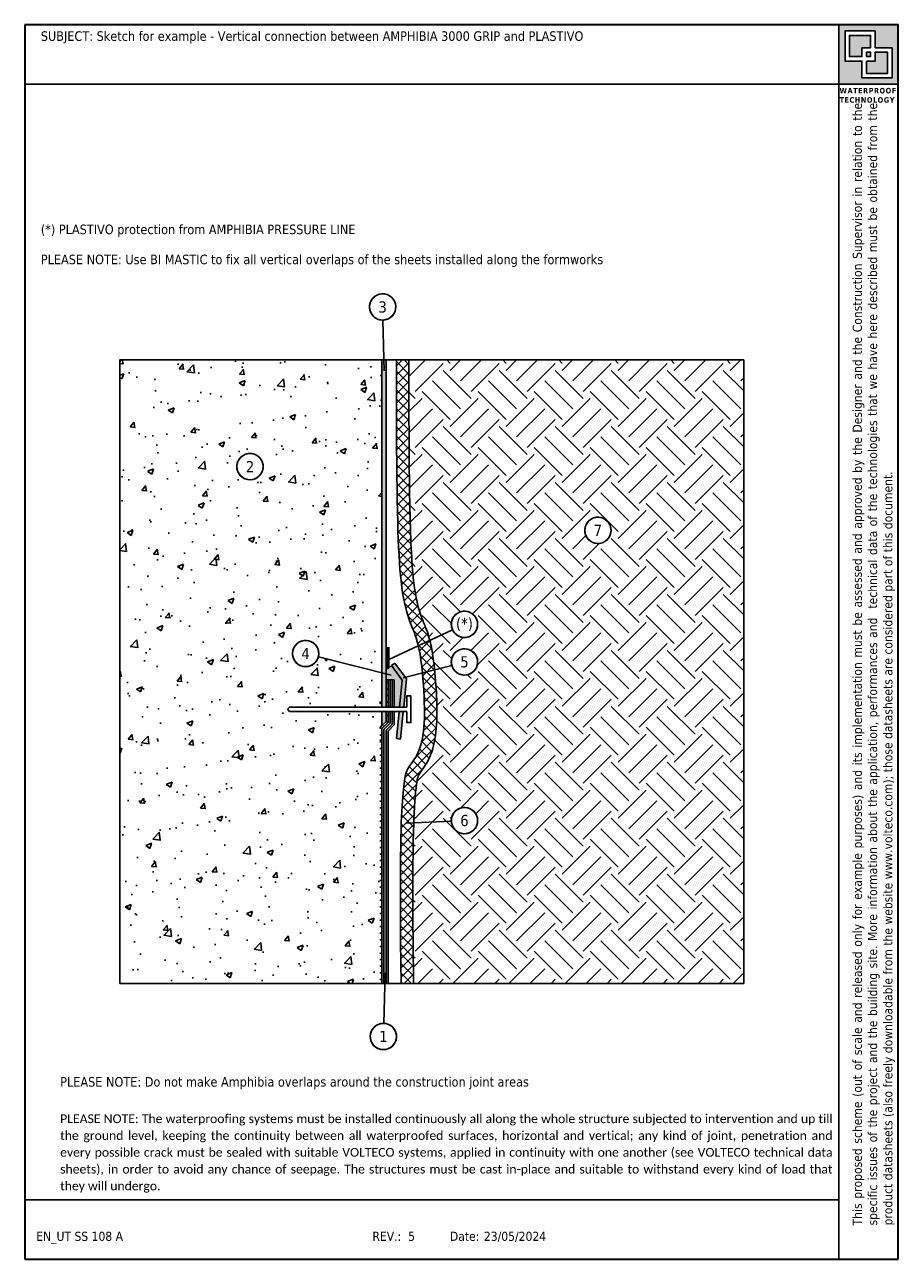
# Model space of a CAD drawing. Header units: millimetres. Extents: x 3486.6 to 3507.6, y 1501.9 to 1531.6.
import ezdxf
from ezdxf.enums import TextEntityAlignment as Align

# ---------------------------------------------------------------- set-up
doc = ezdxf.new("R2010")
doc.units = ezdxf.units.MM
doc.linetypes.add('CONTINUA', pattern=[0])
doc.linetypes.add('DASHDOT', pattern=[1, 0.5, -0.25, 0, -0.25])
doc.layers.add('0.4', color=7, linetype='CONTINUA', lineweight=30)
doc.layers.add('connettori', color=7, linetype='Continuous', lineweight=70)
doc.layers.add('163', color=7, linetype='CONTINUA')
doc.layers.add('contorno', color=6, linetype='Continuous', plot=False)
doc.layers.add('nascosto', color=7, linetype='Continuous', lineweight=25, plot=False)
doc.styles.add('tahoma', font='tahoma.ttf', dxfattribs={"height": 0.3})

msp = doc.modelspace()

# ---------------------------------------------------------------- hatches: boundary and pattern name
h = msp.add_hatch()
h.set_pattern_fill('AR-CONC', color=256, scale=0.008)
h.set_pattern_definition([(50, (-1065.4879, 451.1842), (1.45747735, -0.12751268), [0.1524, -1.6764]), (355, (-1065.4879, 451.1842), (-0.28194737, 1.52845476), [0.12192, -1.34112467]), (100.451445, (-1065.3664, 451.1735), (1.17552998, 1.400942), [0.12952007, -1.42472196]), (46.1842, (-1065.4879, 451.5906), (2.1686323, -0.3363386), [0.2286, -2.5146]), (96.63556, (-1065.3071, 451.5625), (1.8992331, 1.979409), [0.1942802, -2.1370849]), (351.18415, (-1065.4879, 451.5906), (1.8992331, 1.979409), [0.1828797, -2.0116779]), (21, (-1065.2847, 451.489), (1.21291513, -0.8181216), [0.1524, -1.6764]), (326, (-1065.2847, 451.489), (0.49441623, 1.47350373), [0.12192, -1.34112]), (71.451445, (-1065.1836, 451.4208), (1.70733135, 0.65538215), [0.12952007, -1.4247195]), (37.5, (-1065.48786, 451.18417), (0.024708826, 0.67644031), [0, -1.324864, 0, -1.36144, 0, -1.3462]), (7.5, (-1065.48786, 451.1842), (0.5345573, 0.8014446), [0, -0.776224, 0, -1.294384, 0, -0.51308]), (327.5, (-1065.941, 451.18417), (1.08472476, -0.04582995), [0, -0.508, 0, -1.58496, 0, -2.10312]), (317.5, (-1066.1442, 451.1842), (1.18503345, 0.20341193), [0, -0.6604, 0, -1.052576, 0, -1.49352])])
h.paths.add_polyline_path([(3495.182, 1514.653), (3495.132, 1514.674), (3495.182, 1514.724), (3495.182, 1515.066), (3492.962, 1515.066), (3492.912, 1515.116), (3492.962, 1515.166), (3495.182, 1515.166), (3495.182, 1515.997), (3493.657, 1516.38, -0.25021), (3493.457, 1516.16, -0.518891), (3493.034, 1516.457, -1), (3493.666, 1516.457, -0.061654), (3493.657, 1516.38), (3495.182, 1515.997), (3495.182, 1523.52), (3488.882, 1523.52), (3488.882, 1508.52), (3495.182, 1508.52)])
h.paths.add_polyline_path([(3491.696, 1520.954, -1), (3492.329, 1520.954, -1)], flags=16)
h.paths.add_polyline_path([(3491.842, 1520.749), (3492.183, 1520.749), (3492.183, 1521.162), (3491.842, 1521.162)], flags=8)
h = msp.add_hatch(color=146)
h.dxf.hatch_style = 1
h.paths.add_polyline_path([(3495.282, 1523.52), (3495.182, 1523.52), (3495.182, 1515.166), (3495.282, 1515.166)])
h.paths.add_polyline_path([(3495.182, 1514.724), (3495.282, 1514.824), (3495.282, 1515.066), (3495.182, 1515.066)])
h = msp.add_hatch()
h.set_pattern_fill('ANSI37', color=256, scale=0.05, angle=90)
h.set_pattern_definition([(135, (-1065.48786, 451.18417), (-0.1122532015, -0.1122532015), []), (225, (-1065.48786, 451.18417), (0.1122532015, -0.1122532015), [])])
edge = h.paths.add_edge_path()
edge.add_spline(control_points=[(3495.532, 1523.52), (3495.541, 1520.028), (3495.6, 1517.547), (3495.932, 1517.114), (3496.042, 1516.712), (3496.058, 1516.645)], knot_values=[0.168738, 0.168738, 0.168738, 0.168738, 1, 2, 2.188508, 2.188508, 2.188508, 2.188508], degree=3, periodic=0)
edge.add_line((3496.058, 1516.645), (3496.335, 1516.774))
edge.add_spline(control_points=[(3496.335, 1516.774), (3496.304, 1516.892), (3496.265, 1517.006), (3496.189, 1517.197), (3496.154, 1517.281), (3496.048, 1517.584), (3495.976, 1517.86), (3495.886, 1518.85), (3495.861, 1519.494), (3495.84, 1520.923), (3495.836, 1521.476), (3495.832, 1523.52)], knot_values=[0.168881, 0.168881, 0.168881, 0.168881, 0.477443, 0.477443, 0.765991, 0.765991, 1.367053, 1.367053, 1.880627, 1.880627, 2.137271, 2.137271, 2.137271, 2.137271], degree=3, periodic=0)
edge.add_line((3495.832, 1523.52), (3495.532, 1523.52))
edge = h.paths.add_edge_path()
edge.add_spline(control_points=[(3496.452, 1516.063), (3496.445, 1516.137), (3496.436, 1516.211), (3496.407, 1516.432), (3496.382, 1516.577), (3496.345, 1516.736), (3496.34, 1516.755), (3496.335, 1516.774)], knot_values=[2.137271, 2.137271, 2.137271, 2.137271, 2.315983, 2.315983, 2.673452, 2.673452, 2.722357, 2.722357, 2.722357, 2.722357], degree=3, periodic=0)
edge.add_line((3496.335, 1516.774), (3496.058, 1516.645))
edge.add_spline(control_points=[(3496.058, 1516.645), (3496.106, 1516.443), (3496.136, 1516.215), (3496.158, 1515.988)], knot_values=[2.188508, 2.188508, 2.188508, 2.188508, 2.760423, 2.760423, 2.760423, 2.760423], degree=3, periodic=0)
edge.add_line((3496.158, 1515.988), (3496.452, 1516.063))
edge = h.paths.add_edge_path()
edge.add_line((3496.452, 1516.063), (3496.158, 1515.988))
edge.add_spline(control_points=[(3496.158, 1515.988), (3496.167, 1515.892), (3496.205, 1515.4), (3496.223, 1514.606), (3496.066, 1514.018), (3495.811, 1513.732), (3495.672, 1513.392), (3495.607, 1511.375), (3495.644, 1508.52)], knot_values=[2.760423, 2.760423, 2.760423, 2.760423, 3, 4, 5, 6, 7, 7.92506, 7.92506, 7.92506, 7.92506], degree=3, periodic=0)
edge.add_line((3495.644, 1508.52), (3495.944, 1508.52))
edge.add_spline(control_points=[(3495.944, 1508.52), (3495.944, 1508.521), (3495.944, 1508.522), (3495.944, 1508.524)], knot_values=[7.92506, 7.92506, 7.92506, 7.92506, 7.925486, 7.925486, 7.925486, 7.925486], degree=3, periodic=0)
edge.add_spline(control_points=[(3495.944, 1508.524), (3495.929, 1509.642), (3495.925, 1510.47), (3495.932, 1512.052), (3495.952, 1512.535), (3495.985, 1513.03), (3495.996, 1513.156), (3496.025, 1513.398), (3496.044, 1513.472), (3496.062, 1513.523), (3496.066, 1513.532), (3496.078, 1513.553), (3496.088, 1513.568), (3496.135, 1513.639), (3496.19, 1513.71), (3496.308, 1513.904), (3496.366, 1514.028), (3496.461, 1514.356), (3496.493, 1514.579), (3496.509, 1515.049), (3496.505, 1515.277), (3496.483, 1515.694), (3496.471, 1515.878), (3496.452, 1516.063)], knot_values=[2.722357, 2.722357, 2.722357, 2.722357, 3.085191, 3.085191, 3.639359, 3.639359, 3.916444, 3.916444, 4.339028, 4.339028, 4.541275, 4.541275, 4.743523, 4.743523, 5.384097, 5.384097, 6.024671, 6.024671, 6.84237, 6.84237, 7.473072, 7.473072, 7.92506, 7.92506, 7.92506, 7.92506], degree=3, periodic=0)
at = {"linetype": 'CONTINUA', "lineweight": 15}
h = msp.add_hatch(dxfattribs=at)
h.set_pattern_fill('EARTH', color=8, scale=0.15, angle=45, style=0)
h.set_pattern_definition([(45, (749.3691, -150.2582), (0, 1.34703842), [0.9525, -0.9525]), (45, (749.1165, -150.0057), (0, 1.34703842), [0.9525, -0.9525]), (45, (748.864, -149.7531), (0, 1.34703842), [0.9525, -0.9525]), (135, (748.864, -149.5847), (-1.34703842, 0), [0.9525, -0.9525]), (135, (749.1165, -149.3322), (-1.34703842, 0), [0.9525, -0.9525]), (135, (749.3691, -149.0796), (-1.34703842, 0), [0.9525, -0.9525])])
edge = h.paths.add_edge_path()
edge.add_line((3503.882, 1523.52), (3495.832, 1523.52))
edge.add_spline(control_points=[(3495.832, 1523.52), (3495.832, 1523.014), (3495.832, 1522.547), (3495.834, 1522.121), (3495.836, 1521.476), (3495.84, 1520.923), (3495.861, 1519.494), (3495.886, 1518.85), (3495.976, 1517.86), (3496.048, 1517.584), (3496.154, 1517.281), (3496.189, 1517.197), (3496.265, 1517.006), (3496.304, 1516.892), (3496.335, 1516.774)], knot_values=[-0.000512, -0.000512, -0.000512, -0.000512, 0.168881, 0.168881, 0.168881, 0.425525, 0.425525, 0.939098, 0.939098, 1.540161, 1.540161, 1.828708, 1.828708, 2.137271, 2.137271, 2.137271, 2.137271], degree=3, periodic=0)
edge.add_line((3496.335, 1516.774), (3496.882, 1517.027))
edge.add_arc((3497.168, 1517.16), 0.316, 180, 204.8562, ccw=False)
edge.add_arc((3497.168, 1517.16), 0.316, -70.3025, 180, ccw=False)
edge.add_arc((3497.168, 1517.16), 0.316, 204.8562, 289.6975, ccw=False)
edge.add_line((3496.882, 1517.027), (3496.335, 1516.774))
edge.add_spline(control_points=[(3496.335, 1516.774), (3496.34, 1516.755), (3496.345, 1516.736), (3496.382, 1516.577), (3496.407, 1516.432), (3496.436, 1516.211), (3496.445, 1516.137), (3496.452, 1516.063)], knot_values=[2.137271, 2.137271, 2.137271, 2.137271, 2.186176, 2.186176, 2.543644, 2.543644, 2.722357, 2.722357, 2.722357, 2.722357], degree=3, periodic=0)
edge.add_line((3496.452, 1516.063), (3496.864, 1516.169))
edge.add_arc((3497.168, 1516.255), 0.316, 180, 195.7051, ccw=False)
edge.add_arc((3497.168, 1516.255), 0.316, -70.3025, 180, ccw=False)
edge.add_arc((3497.168, 1516.255), 0.316, 195.7051, 289.6975, ccw=False)
edge.add_line((3496.864, 1516.169), (3496.452, 1516.063))
edge.add_spline(control_points=[(3496.452, 1516.063), (3496.471, 1515.878), (3496.483, 1515.694), (3496.505, 1515.277), (3496.509, 1515.049), (3496.493, 1514.579), (3496.461, 1514.356), (3496.366, 1514.028), (3496.308, 1513.904), (3496.19, 1513.71), (3496.135, 1513.639), (3496.088, 1513.568), (3496.078, 1513.553), (3496.066, 1513.532), (3496.062, 1513.523), (3496.044, 1513.472), (3496.025, 1513.398), (3495.996, 1513.156), (3495.985, 1513.03), (3495.965, 1512.735), (3495.957, 1512.581), (3495.95, 1512.384)], knot_values=[2.722357, 2.722357, 2.722357, 2.722357, 3.174346, 3.174346, 3.805047, 3.805047, 4.622746, 4.622746, 5.26332, 5.26332, 5.903894, 5.903894, 6.106142, 6.106142, 6.30839, 6.30839, 6.730974, 6.730974, 7.008058, 7.008058, 7.226329, 7.226329, 7.226329, 7.226329], degree=3, periodic=0)
edge.add_line((3495.95, 1512.384), (3496.853, 1512.425))
edge.add_arc((3497.168, 1512.439), 0.316, 0, 182.5491, ccw=False)
edge.add_arc((3497.168, 1512.439), 0.316, -70.3025, 0, ccw=False)
edge.add_arc((3497.168, 1512.439), 0.316, 182.5491, 289.6975, ccw=False)
edge.add_line((3496.853, 1512.425), (3495.95, 1512.384))
edge.add_spline(control_points=[(3495.95, 1512.384), (3495.939, 1512.081), (3495.93, 1511.676), (3495.925, 1510.47), (3495.929, 1509.642), (3495.944, 1508.524)], knot_values=[7.226329, 7.226329, 7.226329, 7.226329, 7.562226, 7.562226, 7.92506, 7.92506, 7.92506, 7.92506], degree=3, periodic=0)
edge.add_spline(control_points=[(3495.944, 1508.524), (3495.944, 1508.522), (3495.944, 1508.521), (3495.944, 1508.52)], knot_values=[7.92506, 7.92506, 7.92506, 7.92506, 7.925486, 7.925486, 7.925486, 7.925486], degree=3, periodic=0)
edge.add_line((3495.944, 1508.52), (3503.882, 1508.52))
edge.add_line((3503.882, 1508.52), (3503.882, 1523.52))
h.paths.add_polyline_path([(3500.06, 1519.421, -1.927188), (3500.482, 1519.123, -0.518891)], flags=16)
h.paths.add_polyline_path([(3500.207, 1519.22), (3500.545, 1519.22), (3500.545, 1519.625), (3500.207, 1519.625)], flags=8)
h = msp.add_hatch(color=1)
h.dxf.hatch_style = 1
h.paths.add_polyline_path([(3495.775, 1515.848), (3495.493, 1516.228), (3495.413, 1516.169), (3495.671, 1515.82), (3495.607, 1515.166), (3495.707, 1515.166)])
h.paths.add_polyline_path([(3495.698, 1515.066), (3495.597, 1515.066), (3495.532, 1514.41), (3495.632, 1514.4)])
h = msp.add_hatch(color=3)
h.dxf.hatch_style = 1
h.paths.add_polyline_path([(3495.671, 1515.82), (3495.413, 1516.169), (3495.332, 1516.096), (3495.282, 1516.096), (3495.282, 1515.824), (3495.482, 1515.824), (3495.482, 1515.166), (3495.607, 1515.166)])
h = msp.add_hatch()
h.set_pattern_fill('LINE', color=256, scale=0.05)
h.set_pattern_definition([(0, (-1065.48786, 451.18417), (0, 0.15875), [])])
h.paths.add_polyline_path([(3495.332, 1515.824), (3495.282, 1515.824), (3495.282, 1515.166), (3495.332, 1515.166)])
h.paths.add_polyline_path([(3495.332, 1515.066), (3495.282, 1515.066), (3495.282, 1514.824), (3495.332, 1514.803)])
h.paths.add_polyline_path([(3495.182, 1514.553), (3495.132, 1514.574), (3495.132, 1508.52), (3495.182, 1508.52)])
h = msp.add_hatch(color=4)
h.dxf.hatch_style = 1
h.paths.add_polyline_path([(3495.382, 1515.824), (3495.332, 1515.824), (3495.332, 1515.166), (3495.382, 1515.166)])
h.paths.add_polyline_path([(3495.482, 1515.824), (3495.432, 1515.824), (3495.432, 1515.166), (3495.482, 1515.166)])
h.paths.add_polyline_path([(3495.232, 1514.632), (3495.382, 1514.782), (3495.382, 1515.066), (3495.332, 1515.066), (3495.332, 1514.803), (3495.182, 1514.653), (3495.182, 1508.52), (3495.232, 1508.52)])
h.paths.add_polyline_path([(3495.332, 1514.591), (3495.482, 1514.741), (3495.482, 1515.066), (3495.432, 1515.066), (3495.432, 1514.762), (3495.282, 1514.612), (3495.282, 1508.52), (3495.332, 1508.52)])
h = msp.add_hatch()
h.set_pattern_fill('LINE', color=256, scale=0.05, angle=135)
h.set_pattern_definition([(135, (-1065.58786, 451.18417), (-0.1122532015, -0.1122532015), [])])
h.paths.add_polyline_path([(3495.332, 1514.803), (3495.282, 1514.824), (3495.132, 1514.674), (3495.182, 1514.653)])
at = {"layer": '0.4'}
h = msp.add_hatch(color=252, dxfattribs=at)
h.dxf.hatch_style = 1
h.paths.add_polyline_path([(3507.597, 1531.585), (3506.166, 1531.585), (3506.166, 1530.154), (3507.597, 1530.154)])
h.paths.add_polyline_path([(3506.316, 1531.434), (3507.039, 1531.434), (3507.039, 1531.029), (3507.447, 1531.029), (3507.447, 1530.306), (3506.724, 1530.306), (3506.724, 1530.71), (3506.316, 1530.71)], flags=16)
h.paths.add_polyline_path([(3506.423, 1531.327), (3506.932, 1531.327), (3506.932, 1531.029), (3506.724, 1531.029), (3506.724, 1530.817), (3506.423, 1530.817)], flags=0)
h.paths.add_polyline_path([(3506.831, 1530.922), (3506.932, 1530.922), (3506.932, 1530.817), (3506.831, 1530.817)], flags=0)
h.paths.add_polyline_path([(3506.831, 1530.71), (3507.039, 1530.71), (3507.039, 1530.922), (3507.341, 1530.922), (3507.341, 1530.413), (3506.831, 1530.413)], flags=0)
h.paths.add_polyline_path([(3506.932, 1531.327), (3506.423, 1531.327), (3506.423, 1530.817), (3506.724, 1530.817), (3506.724, 1531.029), (3506.932, 1531.029)], flags=0)
h.paths.add_polyline_path([(3506.932, 1530.922), (3506.831, 1530.922), (3506.831, 1530.817), (3506.932, 1530.817)], flags=0)
h.paths.add_polyline_path([(3507.341, 1530.922), (3507.039, 1530.922), (3507.039, 1530.71), (3506.831, 1530.71), (3506.831, 1530.413), (3507.341, 1530.413)], flags=0)
h = msp.add_hatch(color=252, dxfattribs=at)
h.dxf.hatch_style = 1
h.paths.add_polyline_path([(3506.932, 1531.327), (3506.423, 1531.327), (3506.423, 1530.817), (3506.724, 1530.817), (3506.724, 1531.029), (3506.932, 1531.029)])
h.paths.add_polyline_path([(3506.932, 1530.922), (3506.831, 1530.922), (3506.831, 1530.817), (3506.932, 1530.817)], flags=17)
h.paths.add_polyline_path([(3507.341, 1530.922), (3507.039, 1530.922), (3507.039, 1530.71), (3506.831, 1530.71), (3506.831, 1530.413), (3507.341, 1530.413)])

# ---------------------------------------------------------------- linework, layer by layer
for p, q in [((3495.209, 1524.479), (3495.241, 1523.262)), ((3488.882, 1523.52), (3488.882, 1508.52)), ((3495.182, 1523.52), (3495.182, 1515.166)), ((3495.282, 1523.52), (3495.282, 1515.166)), ((3495.332, 1516.309), (3496.882, 1517.027)), ((3493.657, 1516.38), (3495.405, 1515.941)), ((3495.413, 1516.169), (3495.493, 1516.228)), ((3495.332, 1516.096), (3495.282, 1516.096)), ((3495.413, 1516.169), (3495.332, 1516.096)), ((3496.864, 1516.169), (3495.697, 1515.869)), ((3495.282, 1515.824), (3495.482, 1515.824)), ((3495.332, 1515.824), (3495.332, 1515.166)), ((3495.382, 1515.824), (3495.382, 1515.166)), ((3495.432, 1515.824), (3495.432, 1515.166)), ((3495.482, 1515.824), (3495.482, 1515.166)), ((3492.962, 1515.166), (3492.912, 1515.116)), ((3492.912, 1515.116), (3492.962, 1515.066)), ((3495.182, 1515.066), (3495.182, 1514.724)), ((3495.282, 1515.066), (3495.282, 1514.824)), ((3495.332, 1515.066), (3495.332, 1514.803)), ((3495.382, 1515.066), (3495.382, 1514.782)), ((3495.432, 1515.066), (3495.432, 1514.762)), ((3495.482, 1515.066), (3495.482, 1514.741)), ((3495.132, 1514.674), (3495.182, 1514.724)), ((3495.282, 1514.824), (3495.182, 1514.724)), ((3495.332, 1514.803), (3495.182, 1514.653)), ((3495.382, 1514.782), (3495.232, 1514.632)), ((3495.282, 1514.824), (3495.332, 1514.803)), ((3495.432, 1514.762), (3495.282, 1514.612)), ((3495.482, 1514.741), (3495.332, 1514.591)), ((3495.182, 1514.653), (3495.132, 1514.674)), ((3495.182, 1514.653), (3495.182, 1508.52)), ((3495.232, 1514.632), (3495.232, 1508.52)), ((3495.282, 1514.612), (3495.282, 1508.52)), ((3495.332, 1514.591), (3495.332, 1508.52)), ((3496.853, 1512.425), (3495.777, 1512.377)), ((3495.227, 1507.56), (3495.259, 1508.777))]:
    msp.add_line(p, q)
at = {"linetype": 'DASHDOT', "lineweight": 50}
msp.add_line((3495.332, 1516.614), (3495.332, 1516.096), dxfattribs=at)
at = {"linetype": 'CONTINUA'}
for p, q in [((3495.775, 1515.848), (3495.493, 1516.228)), ((3495.671, 1515.82), (3495.413, 1516.169)), ((3495.671, 1515.82), (3495.607, 1515.166)), ((3495.775, 1515.848), (3495.707, 1515.166)), ((3495.597, 1515.066), (3495.532, 1514.41)), ((3495.698, 1515.066), (3495.632, 1514.4)), ((3495.532, 1514.41), (3495.632, 1514.4))]:
    msp.add_line(p, q, dxfattribs=at)
for centre in [(3495.201, 1524.795), (3492.013, 1520.954), (3492.013, 1520.954), (3500.376, 1519.421), (3497.168, 1517.16), (3493.35, 1516.457), (3493.35, 1516.457), (3497.168, 1516.255), (3497.168, 1512.439), (3495.219, 1507.244)]:
    msp.add_circle(centre, 0.316)
for points, knots in [([(3495.532, 1523.52), (3495.532, 1523.014), (3495.532, 1522.548), (3495.534, 1522.121), (3495.541, 1520.028), (3495.6, 1517.547), (3496.065, 1516.94), (3496.199, 1515.669), (3496.223, 1514.606), (3496.066, 1514.018), (3495.811, 1513.732), (3495.672, 1513.392), (3495.607, 1511.375), (3495.644, 1508.52)], [-0.000526, -0.000526, -0.000526, -0.000526, 0.168738, 0.168738, 0.168738, 1, 2, 3, 4, 5, 6, 7, 7.92506, 7.92506, 7.92506, 7.92506]), ([(3495.832, 1523.52), (3495.832, 1523.014), (3495.832, 1522.547), (3495.834, 1522.121), (3495.836, 1521.476), (3495.84, 1520.923), (3495.861, 1519.494), (3495.886, 1518.85), (3495.976, 1517.86), (3496.048, 1517.584), (3496.154, 1517.281), (3496.189, 1517.197), (3496.271, 1516.991), (3496.316, 1516.856), (3496.382, 1516.577), (3496.407, 1516.432), (3496.461, 1516.024), (3496.479, 1515.763), (3496.505, 1515.277), (3496.509, 1515.049), (3496.493, 1514.579), (3496.461, 1514.356), (3496.366, 1514.028), (3496.308, 1513.904), (3496.19, 1513.71), (3496.135, 1513.639), (3496.088, 1513.568), (3496.078, 1513.553), (3496.066, 1513.532), (3496.062, 1513.523), (3496.044, 1513.472), (3496.025, 1513.398), (3495.996, 1513.156), (3495.985, 1513.03), (3495.952, 1512.535), (3495.932, 1512.052), (3495.925, 1510.47), (3495.929, 1509.642), (3495.944, 1508.524), (3495.944, 1508.522), (3495.944, 1508.521), (3495.944, 1508.52)], [-0.000512, -0.000512, -0.000512, -0.000512, 0.168881, 0.168881, 0.168881, 0.425525, 0.425525, 0.939098, 0.939098, 1.540161, 1.540161, 1.828708, 1.828708, 2.186176, 2.186176, 2.543644, 2.543644, 3.174346, 3.174346, 3.805047, 3.805047, 4.622746, 4.622746, 5.26332, 5.26332, 5.903894, 5.903894, 6.106142, 6.106142, 6.30839, 6.30839, 6.730974, 6.730974, 7.008058, 7.008058, 7.562226, 7.562226, 7.92506, 7.92506, 7.92506, 7.925486, 7.925486, 7.925486, 7.925486])]:
    msp.add_open_spline(points, degree=3, knots=knots)
at = {"layer": '163', "color": 7}
for centre, start, end in [((3495.201, 1524.795), 70.9306, 70.3025), ((3492.013, 1520.954), 289.6975, 289.0694), ((3500.376, 1519.421), 289.6975, 289.0694), ((3497.168, 1517.16), 289.6975, 289.0694), ((3493.35, 1516.457), 289.6975, 289.0694), ((3497.168, 1516.255), 289.6975, 289.0694), ((3497.168, 1512.439), 289.6975, 289.0694), ((3495.219, 1507.244), 289.6975, 289.0694)]:
    msp.add_arc(centre, 0.316, start, end, dxfattribs=at)
at = {"layer": 'connettori', "lineweight": -2}
for p, q in [((3495.78, 1515.166), (3492.962, 1515.166)), ((3492.962, 1515.066), (3495.78, 1515.066))]:
    msp.add_line(p, q, dxfattribs=at)
msp.add_lwpolyline([(3495.78, 1515.066), (3495.78, 1514.795), (3495.88, 1514.795), (3495.88, 1515.437), (3495.78, 1515.437), (3495.78, 1515.166)], dxfattribs=at)
at = {"layer": 'contorno', "color": 4}
for p, q in [((3506.166, 1530.154), (3486.597, 1530.154)), ((3506.166, 1530.154), (3506.166, 1501.885)), ((3506.166, 1503.315), (3486.597, 1503.315))]:
    msp.add_line(p, q, dxfattribs=at)
for points in [[(3506.166, 1531.585), (3507.597, 1531.585), (3507.597, 1530.154), (3506.166, 1530.154)], [(3507.039, 1531.029), (3507.447, 1531.029), (3507.447, 1530.306), (3506.724, 1530.306), (3506.724, 1530.71), (3506.316, 1530.71), (3506.316, 1531.434), (3507.039, 1531.434)], [(3506.932, 1531.029), (3506.932, 1531.327), (3506.423, 1531.327), (3506.423, 1530.817), (3506.724, 1530.817), (3506.724, 1531.029)], [(3506.831, 1530.817), (3506.831, 1530.922), (3506.932, 1530.922), (3506.932, 1530.817)], [(3506.831, 1530.71), (3507.039, 1530.71), (3507.039, 1530.922), (3507.341, 1530.922), (3507.341, 1530.413), (3506.831, 1530.413)], [(3488.882, 1508.52), (3503.882, 1508.52), (3503.882, 1523.52), (3488.882, 1523.52)]]:
    msp.add_lwpolyline(points, close=True, dxfattribs=at)
at = {"layer": 'contorno', "color": 3}
msp.add_lwpolyline([(3488.882, 1508.52), (3503.882, 1508.52), (3503.882, 1523.52), (3488.882, 1523.52)], close=True, dxfattribs=at)
at = {"layer": 'nascosto', "color": 4, "linetype": 'CONTINUA', "lineweight": 30}
for p, q in [((3486.597, 1531.585), (3486.597, 1501.885)), ((3507.597, 1531.585), (3486.597, 1531.585)), ((3507.597, 1501.885), (3507.597, 1531.585)), ((3486.597, 1501.885), (3507.597, 1501.885))]:
    msp.add_line(p, q, dxfattribs=at)

# ---------------------------------------------------------------- texts
at = {"style": 'tahoma'}
for s, p in [('EN_UT SS 108 A', (3486.874, 1502.549)), ('REV.:', (3494.955, 1502.549)), (' 5', (3495.731, 1502.549)), ('Date:', (3496.818, 1502.549)), ('23/05/2024', (3497.635, 1502.549))]:
    msp.add_text(s, height=0.22, rotation=0.0017, dxfattribs=at).set_placement(p, align=Align.TOP_LEFT)
at = {"color": 1, "char_height": 0.23, "attachment_point": 1, "style": 'tahoma'}
for s, insert in [('\\pxa0.83333,sm1.15;{\\C256;SUBJECT: Sketch for example - Vertical connection between AMPHIBIA 3000 GRIP and PLASTIVO }', (3486.984, 1531.426)), ('{\\C256;(*) PLASTIVO protection from AMPHIBIA PRESSURE LINE}', (3486.984, 1526.776)), ('\\A1;{\\C256;PLEASE NOTE: Use BI MASTIC to fix all vertical overlaps of the sheets installed along the formworks }', (3486.984, 1526.053))]:
    msp.add_mtext_dynamic_manual_height_columns(s, width=19.87543, gutter_width=0, heights=[2.721], dxfattribs=dict(at, insert=insert))
at = {"color": 252, "insert": (3506.185, 1530.065), "char_height": 0.13409, "attachment_point": 1, "style": 'tahoma'}
msp.add_mtext_dynamic_manual_height_columns('{\\fTahoma|b1|i0|c0|p34;\\T1.1;WATERPROOF TECHNOLOGY}', width=1.63687, gutter_width=12.5, heights=[0], dxfattribs=at)
at = {"insert": (3506.501, 1502.699), "char_height": 0.22, "attachment_point": 1, "rotation": 90, "style": 'tahoma'}
msp.add_mtext_dynamic_manual_height_columns('\\pxqj;This proposed scheme (out of scale and released only for example purposes) and its implementation must be assessed and approved by the Designer and the Construction Supervisor in relation to the specific issues of the project and the building site. More information about the application, performances and  technical data of the technologies that we have here described must be obtained from the product datasheets (also freely downloadable from the website www.volteco.com); those datasheets are considered part of this document.', width=26.9233, gutter_width=0, heights=[3.545], dxfattribs=at)
at = {"char_height": 0.23, "width": 18.51096, "attachment_point": 1, "style": 'tahoma'}
for s, insert in [('PLEASE NOTE: Do not make Amphibia overlaps around the construction joint areas', (3487.449, 1506.269)), ('\\pxa0.83333,sm1.15,qj;{\\fCalibri|b0|i0|c0|p34;\\H0.91667x;PLEASE NOTE: The waterproofing systems must be installed continuously all along the whole structure subjected to intervention and up till the ground level, keeping the continuity between all waterproofed surfaces, horizontal and vertical; any kind of joint, penetration and every possible crack must be sealed with suitable VOLTECO systems, applied in continuity with one another (see VOLTECO technical data sheets), in order to avoid any chance of seepage. The structures must be cast in-place and suitable to withstand every kind of load that they will undergo.}', (3487.449, 1505.372))]:
    msp.add_mtext(s, dxfattribs=dict(at, insert=insert))
at = {"layer": '163', "color": 7, "style": 'tahoma'}
for s, p in [('3', (3495.201, 1524.794)), ('2', (3492.013, 1520.955)), ('7', (3500.376, 1519.423)), ('(*)', (3497.168, 1517.161)), ('4', (3493.35, 1516.459)), ('5', (3497.168, 1516.256)), ('6', (3497.168, 1512.44)), ('1', (3495.219, 1507.246))]:
    msp.add_text(s, height=0.27, dxfattribs=at).set_placement(p, align=Align.MIDDLE)

doc.saveas('drawing.dxf')
